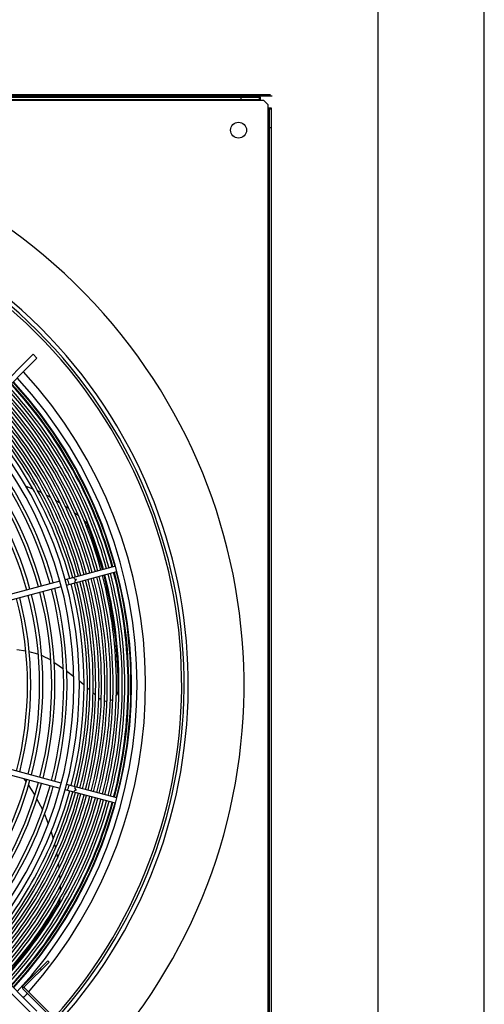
# Model space of a CAD drawing. Header units: centimetres. Extents: x -92429 to 178773, y 2337 to 428125.
# Tile 63 of 138: x 162502 to 162541, y 9139 to 9222. Entities that reach past the tile are written whole.
import ezdxf

# ---------------------------------------------------------------- set-up
doc = ezdxf.new("R2010")
doc.units = ezdxf.units.CM
doc.header["$LTSCALE"] = 50
doc.linetypes.add('DASHED', pattern=[0.75, 0.5, -0.25])
doc.layers.add('WL_rurociągi', color=1, linetype='Continuous')
doc.layers.add('WL_urządzenia', color=1, linetype='Continuous')

msp = doc.modelspace()

# ---------------------------------------------------------------- linework, layer by layer
at = {"layer": 'WL_rurociągi'}
for p, q in [((162541.275, 8844.624, 2170), (162541.275, 9737.624, 2170)), ((162532.318, 8864.807, 2170), (162532.318, 9717.441, 2170))]:
    msp.add_line(p, q, dxfattribs=at)
at = {"layer": 'WL_urządzenia', "color": 1, "linetype": 'Continuous'}
for p, q in [((162523.347, 9216.033, 2170), (162417.391, 9216.033, 2170)), ((162425.039, 9215.94, 2170), (162522.374, 9215.94, 2170)), ((162425.132, 9215.755, 2170), (162522.281, 9215.755, 2170)), ((162520.705, 9215.94, 2170), (162520.705, 9215.755, 2170)), ((162522.281, 9215.755, 2170), (162522.281, 9215.94, 2170)), ((162522.281, 9215.755, 2170), (162522.374, 9215.755, 2170)), ((162522.374, 9215.662, 2170), (162522.374, 9215.94, 2170)), ((162522.374, 9215.662, 2170), (162425.039, 9215.662, 2170)), ((162522.652, 9215.662, 2170), (162522.374, 9215.662, 2170)), ((162523.023, 9215.292, 2170), (162522.652, 9215.662, 2170)), ((162523.023, 9215.013, 2170), (162523.023, 9215.292, 2170)), ((162523.301, 9215.013, 2170), (162523.023, 9215.013, 2170)), ((162523.023, 9117.678, 2170), (162523.023, 9215.013, 2170)), ((162523.116, 9215.013, 2170), (162523.116, 9214.921, 2170)), ((162523.116, 9214.921, 2170), (162523.116, 9117.771, 2170)), ((162523.301, 9214.921, 2170), (162523.116, 9214.921, 2170)), ((162523.301, 9117.678, 2170), (162523.301, 9215.013, 2170)), ((162523.301, 9213.345, 2170), (162523.116, 9213.345, 2170)), ((162479.205, 9170.271, 2170), (162503.171, 9194.237, 2170)), ((162503.171, 9194.237, 2170), (162503.498, 9193.909, 2170)), ((162503.498, 9193.909, 2170), (162479.47, 9169.881, 2170)), ((162502.556, 9183.122, 2170), (162503.144, 9182.893, 2170)), ((162503.561, 9182.714, 2170), (162503.884, 9182.566, 2170)), ((162504.31, 9182.357, 2170), (162504.503, 9182.256, 2170)), ((162504.503, 9182.256, 2170), (162504.638, 9182.184, 2170)), ((162505.073, 9181.94, 2170), (162505.409, 9181.739, 2170)), ((162505.852, 9181.456, 2170), (162506.195, 9181.222, 2170)), ((162506.649, 9180.892, 2170), (162506.999, 9180.619, 2170)), ((162507.463, 9180.232, 2170), (162507.487, 9180.212, 2170)), ((162507.487, 9180.212, 2170), (162507.595, 9180.1, 2170)), ((162507.595, 9180.1, 2170), (162507.697, 9179.947, 2170)), ((162507.697, 9179.947, 2170), (162507.74, 9179.854, 2170)), ((162507.74, 9179.854, 2170), (162507.983, 9179.226, 2170)), ((162507.983, 9179.226, 2170), (162508.947, 9176.29, 2170)), ((162510.134, 9176.347, 2170), (162505.881, 9175.207, 2170)), ((162506.001, 9174.759, 2170), (162510.254, 9175.899, 2170)), ((162508.947, 9176.29, 2170), (162509.015, 9176.047, 2170)), ((162505.433, 9175.087, 2170), (162490.927, 9171.2, 2170)), ((162509.135, 9175.599, 2170), (162509.664, 9173.263, 2170)), ((162491.047, 9170.752, 2170), (162505.553, 9174.639, 2170)), ((162509.664, 9173.263, 2170), (162510.121, 9170.19, 2170)), ((162510.121, 9170.19, 2170), (162510.315, 9167.122, 2170)), ((162502.562, 9169.174, 2170), (162501.804, 9169.308, 2170)), ((162503.039, 9169.08, 2170), (162502.847, 9169.119, 2170)), ((162503.271, 9169.026, 2170), (162503.039, 9169.08, 2170)), ((162503.572, 9168.937, 2170), (162503.271, 9169.026, 2170)), ((162503.608, 9168.925, 2170), (162503.572, 9168.937, 2170)), ((162504.174, 9168.688, 2170), (162503.897, 9168.815, 2170)), ((162504.465, 9168.53, 2170), (162504.174, 9168.688, 2170)), ((162504.655, 9168.411, 2170), (162504.465, 9168.53, 2170)), ((162504.67, 9168.401, 2170), (162504.655, 9168.411, 2170)), ((162505.014, 9168.171, 2170), (162504.961, 9168.207, 2170)), ((162505.73, 9167.671, 2170), (162505.014, 9168.171, 2170)), ((162506.608, 9167.015, 2170), (162506.016, 9167.462, 2170)), ((162510.315, 9167.122, 2170), (162510.32, 9165.853, 2170)), ((162507.476, 9166.318, 2170), (162507.077, 9166.644, 2170)), ((162507.964, 9165.903, 2170), (162507.753, 9166.084, 2170)), ((162508.443, 9165.479, 2170), (162508.238, 9165.662, 2170)), ((162508.447, 9165.475, 2170), (162508.443, 9165.479, 2170)), ((162508.762, 9165.186, 2170), (162508.718, 9165.227, 2170)), ((162508.808, 9165.146, 2170), (162508.762, 9165.186, 2170)), ((162508.925, 9165.065, 2170), (162508.808, 9165.146, 2170)), ((162509.829, 9165.047, 2170), (162509.691, 9164.988, 2170)), ((162509.908, 9165.095, 2170), (162509.829, 9165.047, 2170)), ((162510.209, 9165.426, 2170), (162510.196, 9165.402, 2170)), ((162510.279, 9165.593, 2170), (162510.209, 9165.426, 2170)), ((162510.315, 9165.775, 2170), (162510.279, 9165.593, 2170)), ((162510.32, 9165.853, 2170), (162510.315, 9165.775, 2170)), ((162509.303, 9164.943, 2170), (162509.199, 9164.959, 2170)), ((162509.411, 9164.938, 2170), (162509.303, 9164.943, 2170)), ((162479.47, 9162.811, 2170), (162503.498, 9138.783, 2170)), ((162503.171, 9138.455, 2170), (162479.205, 9162.421, 2170)), ((162505.553, 9158.053, 2170), (162491.047, 9161.94, 2170)), ((162490.927, 9161.492, 2170), (162505.433, 9157.605, 2170)), ((162502.395, 9158.419, 2170), (162502.581, 9158.16, 2170)), ((162502.785, 9157.863, 2170), (162502.963, 9157.591, 2170)), ((162502.963, 9157.591, 2170), (162503.307, 9157.029, 2170)), ((162510.254, 9156.793, 2170), (162506.001, 9157.933, 2170)), ((162510.134, 9156.345, 2170), (162505.881, 9157.485, 2170)), ((162503.494, 9156.7, 2170), (162503.923, 9155.863, 2170)), ((162503.923, 9155.863, 2170), (162503.964, 9155.776, 2170)), ((162504.13, 9155.41, 2170), (162504.331, 9154.928, 2170)), ((162504.331, 9154.928, 2170), (162504.453, 9154.614, 2170)), ((162504.687, 9153.941, 2170), (162504.869, 9153.336, 2170)), ((162504.985, 9152.897, 2170), (162505.067, 9152.552, 2170)), ((162505.164, 9152.088, 2170), (162505.204, 9151.873, 2170)), ((162505.204, 9151.873, 2170), (162505.231, 9151.722, 2170)), ((162505.306, 9151.23, 2170), (162505.354, 9150.841, 2170)), ((162505.404, 9150.317, 2170), (162505.431, 9149.903, 2170)), ((162505.45, 9149.342, 2170), (162505.451, 9148.898, 2170)), ((162505.304, 9147.843, 2170), (162504.959, 9147.266, 2170)), ((162505.351, 9147.935, 2170), (162505.304, 9147.843, 2170)), ((162505.409, 9148.109, 2170), (162505.351, 9147.935, 2170)), ((162505.43, 9148.263, 2170), (162505.409, 9148.109, 2170)), ((162505.432, 9148.294, 2170), (162505.43, 9148.263, 2170)), ((162504.959, 9147.266, 2170), (162503.239, 9144.698, 2170)), ((162503.239, 9144.698, 2170), (162501.295, 9142.27, 2170)), ((162502.351, 9140.979, 2170), (162504.416, 9143.043, 2170)), ((162504.514, 9142.945, 2170), (162502.45, 9140.88, 2170)), ((162504.416, 9143.043, 2170), (162504.514, 9142.945, 2170)), ((162503.761, 9142.388, 2170), (162503.859, 9142.29, 2170)), ((162502.3, 9140.73, 2170), (162502.286, 9140.716, 2170)), ((162502.286, 9140.716, 2170), (162505.301, 9137.701, 2170)), ((162502.384, 9140.815, 2170), (162502.3, 9140.73, 2170)), ((162502.384, 9140.815, 2170), (162505.399, 9137.799, 2170))]:
    msp.add_line(p, q, dxfattribs=at)
at = {"layer": 'WL_urządzenia', "color": 1, "linetype": 'DASHED'}
msp.add_line((162424.066, 9216.172, 2170), (162523.208, 9216.172, 2170), dxfattribs=at)
at = {"layer": 'WL_urządzenia', "color": 1, "linetype": 'Continuous'}
for points in [[(162506.205, 9174.814, -0.037253), (162506.154, 9175.04, -0.037253), (162506.085, 9175.262)], [(162506.723, 9174.953, -0.407676), (162506.844, 9175.225, -0.407676), (162506.603, 9175.401)], [(162506.085, 9157.43, -0.037253), (162506.154, 9157.652, -0.037253), (162506.205, 9157.878)], [(162506.603, 9157.291, -0.407676), (162506.844, 9157.467, -0.407676), (162506.723, 9157.739)]]:
    msp.add_lwpolyline(points, format="xyb", dxfattribs=at)
msp.add_circle((162520.52, 9213.159, 2170), 0.672, dxfattribs=at)
msp.add_circle((162520.52, 9213.159, 2170), 0.672, dxfattribs=at)
for centre, radius, start, end in [((162473.707, 9166.346, 2170), 47.277, 319.44157, 310.55843), ((162473.707, 9166.346, 2170), 42.566, 317.99606, 312.00394), ((162473.707, 9166.346, 2170), 42.222, 318.02047, 311.97953), ((162473.707, 9166.346, 2170), 42.012, 318.03557, 311.96443), ((162473.707, 9166.346, 2170), 38.964, 318.27327, 42.68206), ((162473.707, 9166.346, 2170), 37.483, 15.35425, 42.59039), ((162473.707, 9166.346, 2170), 37.544, 15.35368, 42.59428), ((162473.707, 9166.346, 2170), 37.729, 15.35194, 42.60611), ((162473.707, 9166.346, 2170), 37.775, 317.39095, 42.60905), ((162473.707, 9166.346, 2170), 38.239, 317.36195, 42.63805), ((162473.707, 9166.346, 2170), 36.223, 15.36657, 42.50655), ((162473.707, 9166.346, 2170), 36.501, 15.36378, 42.52556), ((162473.707, 9166.346, 2170), 36.714, 15.36167, 42.5399), ((162473.707, 9166.346, 2170), 36.992, 15.35895, 42.5584), ((162473.707, 9166.346, 2170), 37.205, 15.3569, 42.57237), ((162473.707, 9166.346, 2170), 35.242, 15.37678, 42.43706), ((162473.707, 9166.346, 2170), 35.52, 15.37383, 42.45713), ((162473.707, 9166.346, 2170), 35.732, 15.37161, 42.47228), ((162473.707, 9166.346, 2170), 36.011, 15.36874, 42.49181), ((162473.707, 9166.346, 2170), 34.048, 15.39, 42.3471), ((162473.707, 9166.346, 2170), 34.26, 15.38758, 42.36358), ((162473.707, 9166.346, 2170), 34.538, 15.38445, 42.38482), ((162473.707, 9166.346, 2170), 34.751, 15.3821, 42.40084), ((162473.707, 9166.346, 2170), 35.029, 15.37907, 42.42148), ((162473.707, 9166.346, 2170), 32.908, 317.74479, 42.25521), ((162473.707, 9166.346, 2170), 33.372, 317.70664, 42.29336), ((162473.707, 9166.346, 2170), 33.769, 15.39321, 42.32524), ((162473.707, 9166.346, 2170), 32.051, 15.41429, 42.18169), ((162473.707, 9166.346, 2170), 32.329, 15.41073, 42.20596), ((162473.707, 9166.346, 2170), 31.032, 15.4279, 42.08907), ((162473.707, 9166.346, 2170), 31.31, 15.4241, 42.11495), ((162473.707, 9166.346, 2170), 30.013, 15.44243, 41.99015), ((162473.707, 9166.346, 2170), 30.291, 15.43836, 42.01781), ((162473.707, 9166.346, 2170), 37.729, 345.35194, 14.64806), ((162473.707, 9166.346, 2170), 34.538, 345.38445, 14.61555), ((162473.707, 9166.346, 2170), 34.751, 345.3821, 14.6179), ((162473.707, 9166.346, 2170), 35.029, 345.37907, 14.62093), ((162473.707, 9166.346, 2170), 35.242, 345.37678, 14.62322), ((162473.707, 9166.346, 2170), 35.52, 345.37383, 14.62617), ((162473.707, 9166.346, 2170), 35.732, 345.37161, 14.62839), ((162473.707, 9166.346, 2170), 36.011, 345.36874, 14.63126), ((162473.707, 9166.346, 2170), 36.223, 345.36657, 14.63343), ((162473.707, 9166.346, 2170), 36.501, 345.36378, 14.63622), ((162473.707, 9166.346, 2170), 36.714, 345.36167, 14.63833), ((162473.707, 9166.346, 2170), 36.992, 345.35895, 14.64105), ((162473.707, 9166.346, 2170), 37.205, 345.3569, 14.6431), ((162473.707, 9166.346, 2170), 37.483, 345.35425, 14.64575), ((162473.707, 9166.346, 2170), 37.544, 345.35368, 14.64632), ((162473.707, 9166.346, 2170), 31.31, 345.4241, 14.5759), ((162473.707, 9166.346, 2170), 32.051, 345.41429, 14.58571), ((162473.707, 9166.346, 2170), 32.329, 345.41073, 14.58927), ((162473.707, 9166.346, 2170), 33.769, 345.39321, 14.60679), ((162473.707, 9166.346, 2170), 34.048, 345.39, 14.61), ((162473.707, 9166.346, 2170), 34.26, 345.38757, 14.61243), ((162473.707, 9166.346, 2170), 28.994, 345.45797, 14.54203), ((162473.707, 9166.346, 2170), 29.272, 345.45362, 14.54638), ((162473.707, 9166.346, 2170), 30.013, 345.44243, 14.55757), ((162473.707, 9166.346, 2170), 30.291, 345.43836, 14.56164), ((162473.707, 9166.346, 2170), 31.032, 345.4279, 14.5721), ((162473.707, 9166.346, 2170), 30.013, 318.00985, 344.55757), ((162473.707, 9166.346, 2170), 30.291, 317.98219, 344.56164), ((162473.707, 9166.346, 2170), 31.032, 317.91093, 344.5721), ((162473.707, 9166.346, 2170), 31.31, 317.88505, 344.5759), ((162473.707, 9166.346, 2170), 32.051, 317.81831, 344.58571), ((162473.707, 9166.346, 2170), 32.329, 317.79404, 344.58927), ((162473.707, 9166.346, 2170), 33.769, 317.67476, 344.60679), ((162473.707, 9166.346, 2170), 34.048, 317.6529, 344.61), ((162473.707, 9166.346, 2170), 34.26, 317.63642, 344.61242), ((162473.707, 9166.346, 2170), 34.538, 317.61518, 344.61555), ((162473.707, 9166.346, 2170), 34.751, 317.59916, 344.6179), ((162473.707, 9166.346, 2170), 35.029, 317.57852, 344.62093), ((162473.707, 9166.346, 2170), 35.242, 317.56294, 344.62322), ((162473.707, 9166.346, 2170), 35.52, 317.54287, 344.62617), ((162473.707, 9166.346, 2170), 35.732, 317.52772, 344.62839), ((162473.707, 9166.346, 2170), 36.011, 317.50819, 344.63126), ((162473.707, 9166.346, 2170), 36.223, 317.49345, 344.63343), ((162473.707, 9166.346, 2170), 36.501, 317.47444, 344.63622), ((162473.707, 9166.346, 2170), 36.714, 317.4601, 344.63833), ((162473.707, 9166.346, 2170), 36.992, 317.4416, 344.64105), ((162473.707, 9166.346, 2170), 37.205, 317.42763, 344.6431), ((162473.707, 9166.346, 2170), 37.483, 317.40961, 344.64575), ((162473.707, 9166.346, 2170), 37.544, 317.40572, 344.64632), ((162473.707, 9166.346, 2170), 37.729, 317.39389, 344.64806), ((162502.515, 9140.815, 2170), 0.232, 135, 201.42182), ((162473.707, 9166.346, 2170), 38.964, 317.31794, 318.06849), ((162502.515, 9140.815, 2170), 0.0927, 135, 225)]:
    msp.add_arc(centre, radius, start, end, dxfattribs=at)

doc.saveas('drawing.dxf')
